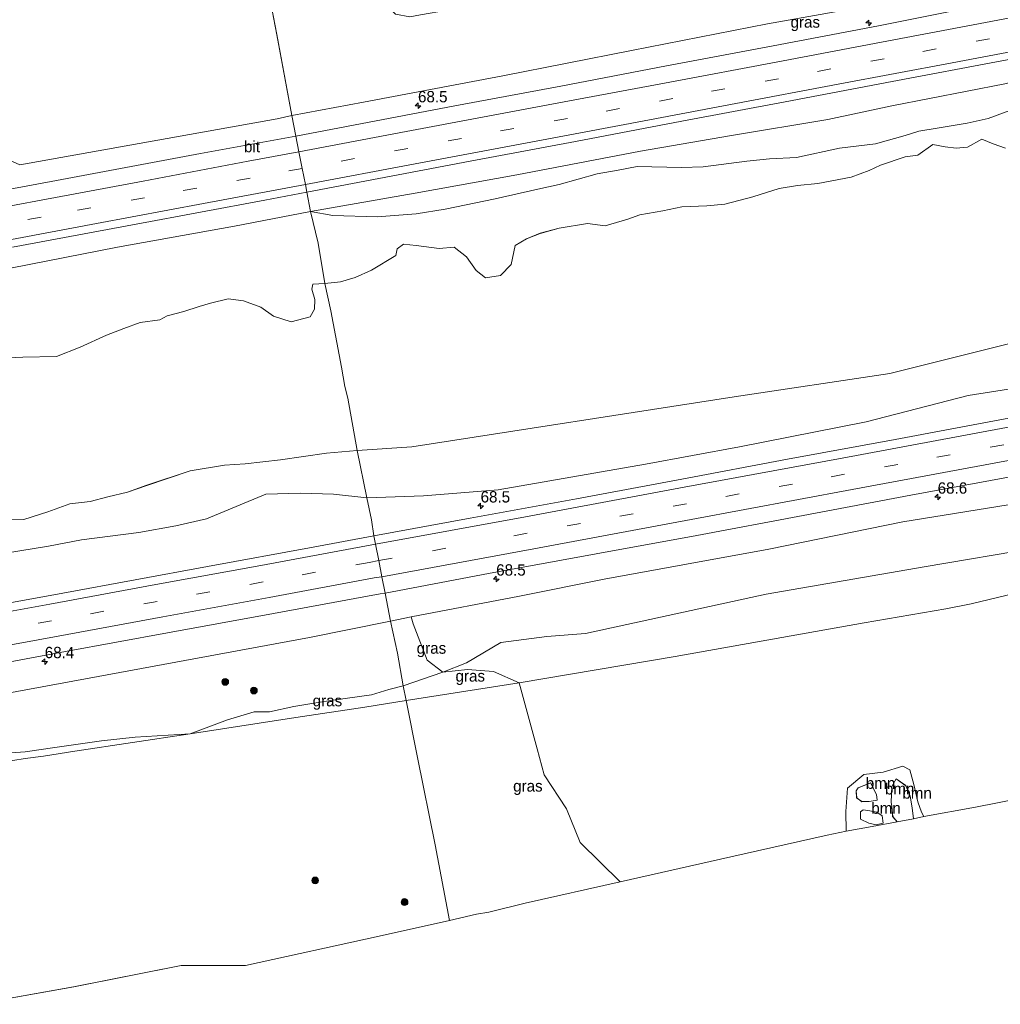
# Model space of a CAD drawing. Header units: millimetres. Extents: x 180000 to 190000, y 466229 to 468626.
# Tile 25 of 202: x 180640 to 180856, y 467616 to 467833. Entities that reach past the tile are written whole.
import ezdxf
from ezdxf.enums import TextEntityAlignment as Align

# ---------------------------------------------------------------- set-up
doc = ezdxf.new("R2010")
doc.units = ezdxf.units.MM
doc.linetypes.add('39strp', pattern=[12, 3, -9])
for name, color, linetype, lineweight in [('af-bs-rasterhekwerk', 8, 'hekwerk', 18), ('as-bs-kilometr', 13, 'Continuous', 18), ('bp-b5-boom', 93, 'Continuous', 18), ('bp-b5-grasland', 93, 'Continuous', 18), ('bp-bs-boom', 93, 'Continuous', 18), ('gw-bs-kruinlijn', 93, 'Continuous', 18), ('gw-bs-teenlijn', 93, 'Continuous', 18), ('kd-bs-opnamedtmgrens', 173, 'Continuous', 18), ('mk-bs-39streep 0.15', 8, '39strp', 18), ('mk-bs-streep 0.15', 8, 'Continuous', 18), ('og-bs-hulpgeometrie', 53, 'Continuous', 18), ('vh-b5-verh_soort', 8, 'Continuous', 18)]:
    doc.layers.add(name, color=color, linetype=linetype, lineweight=lineweight)
doc.styles.add('rtw_iso', font='iso-rtw.shx')
doc.linetypes.add('hekwerk', pattern='A,7,-1.5,[1,RTW.shx,S=0.75,R=0,X=0,Y=0],-1.5', length=10)

# ---------------------------------------------------------------- blocks, each defined once
blk = doc.blocks.new('dtbattr-r')
at = {"style": 'rtw_iso'}
blk.add_attdef('TAG', text='', height=2.5, dxfattribs=at).set_placement((0, 0), align=Align.MIDDLE_CENTER)
blk = doc.blocks.new('d33az_ACAD_1_FMEBLOCK42')
at = {"layer": 'bp-b5-grasland'}
blk.add_polyline3d([(68.66, 26.65, 29.39), (87.78, 29.73, 28.97), (91.82, 30.28, 29.11), (98.72, 31.38, 29.5), (124.18, 35.21, 29.58), (147.44, 38.81, 29.53), (162.68, 41.11, 29.55), (171.79, 42.57, 29.44), (174.32, 29.94, 29.51), (178.22, 10.73, 29.52), (181.34, -5.99, 29.45), (165.84, -9.43, 29.28), (136.38, -15.93, 29.1), (122.2, -15.9, 28.97), (98.47, -20.61, 29.14), (76.94, -24.48, 29.54)], dxfattribs=at)
blk = doc.blocks.new('d33az_ACAD_1_FMEBLOCK56')
at = {"layer": 'bp-b5-boom'}
for points in [[(85.76, 20.73, 29.39), (88.36, 7.2, 29.32), (91.68, -10.64, 30.83), (88.43, -11.34, 30.82), (31.66, -21.48, 30.65), (17.82, -15.31, 30.3), (-9.34, -20.15, 30.14), (-35.29, -21.82, 30.02), (-83.56, -25.48, 29.52), (-85.7, -25.91, 29.5), (-87.39, -25.73, 29.45), (-91.03, -22.67, 29.41), (-91.68, -19.58, 29.41), (-89.86, -15.62, 29.41), (-87.43, -14.01, 28.94), (-83.19, -13, 28.98), (-78.46, -10.93, 29.07), (-71.34, -8.61, 29.24), (-67.3, -6.3, 29.31), (-65.73, -3.04, 29.36), (-65.36, -0.4, 29.25), (-67.6, 3.23, 29.24), (-69.7, 3.83, 29.22), (-77.32, 2.18, 29.34), (-74.67, 4.12, 29.26), (-73.43, 5.12, 29.14), (-73.06, 5.2, 29.15), (-69.06, 6.07, 29.17), (-64.49, 6.75, 29.17), (-59.53, 7.48, 29.19), (-55.25, 7.93, 29.26), (-41.11, 8.84, 29.28), (-14.66, 10.76, 29.28), (-13.13, 11.3, 29.29), (-6.02, 11.66, 29.32), (3.47, 12.44, 29.33), (13.48, 13.54, 29.35), (17.91, 14.25, 29.3), (23.36, 15.05, 29.28), (50.94, 19.77, 29.31), (84.55, 25.91, 29.4)], [(14.3, 5.78, 29.66), (14.68, 2.29, 29.67), (16.52, -0.85, 29.68), (19.05, -2.58, 29.71), (22.8, -2, 29.68), (24.29, -0.13, 29.63), (25.16, 2.14, 29.62), (25.2, 5.88, 29.61), (23.09, 8.04, 29.59), (20.97, 9.26, 29.58), (18.69, 10.13, 29.58), (17.2, 9.94, 29.58), (14.47, 8.5, 29.58)], [(13.11, -13.75, 30.27), (13.96, -14.15, 30.27), (15.93, -14.1, 30.27), (18.69, -13.79, 30.27), (21.2, -14.25, 30.27), (23.13, -13.17, 30.03), (25.16, -10.92, 30.03), (25.33, -8.91, 30.01), (24.81, -5.56, 29.92), (22.73, -4.18, 29.86), (20.54, -4.01, 29.85), (15.84, -4.32, 29.97), (13.02, -5.29, 30), (11.85, -7.71, 30.02), (12.09, -9.67, 30.1), (12.37, -11.49, 30.26)]]:
    blk.add_polyline3d(points, close=True, dxfattribs=at)
blk = doc.blocks.new('d33az_ACAD_1_FMEBLOCK116')
at = {"layer": 'bp-b5-boom'}
for points in [[(0.82, 21.47, 29.8), (6.35, 20.68, 29.85), (12.52, 19.55, 30), (24.73, 13.05, 30.28), (43.96, 6.95, 31.01), (64.68, 2.65, 31.15), (65.75, 2.43, 31.15), (65.98, 1.78, 31.15), (65.53, 1.43, 31.15), (46.06, -1.99, 31.21), (16.02, -7.9, 30.91), (-12.32, -13.47, 30.7), (-43.04, -19.33, 30.66), (-58.84, -22.25, 30.83), (-62.16, -4.41, 29.32), (-64.77, 9.12, 29.39), (-65.98, 14.3, 29.4), (-50.06, 17.56, 29.47), (-36.19, 20.08, 29.5), (-28.57, 21.37, 29.54), (-21.31, 22.13, 29.58), (-14.23, 22.25, 29.59), (-6.83, 22.1, 29.68)], [(-21.4, 17.53, 29.55), (-21.07, 15.44, 29.55), (-19.78, 13.57, 29.54), (-16.43, 11.91, 29.54), (-13.51, 11.19, 29.54), (-10.42, 12.31, 29.51), (-8.01, 16.1, 29.51), (-9.05, 18.61, 29.53), (-11.12, 20.68, 29.57), (-12.73, 21.25, 29.55), (-17.56, 20.69, 29.56), (-20.06, 20.22, 29.56), (-21.52, 18.54, 29.54)], [(-21.67, 12.44, 29.55), (-26.49, 16.95, 29.53), (-31.63, 16.57, 29.5), (-33.99, 14.62, 29.48), (-36.02, 11.22, 29.39), (-36.88, 7.39, 29.49), (-37.93, 3.61, 29.48), (-36.7, 0.79, 29.38), (-36.04, 0.08, 29.45), (-32.84, -0.46, 29.46), (-30.48, -0.07, 29.49), (-24.54, 1.03, 29.6), (-20.93, 2.28, 29.6), (-18.31, 3.72, 29.63), (-17.15, 5.05, 29.58), (-16.94, 7.08, 29.59)]]:
    blk.add_polyline3d(points, close=True, dxfattribs=at)
blk = doc.blocks.new('d33az_ACAD_1_FMEBLOCK134')
at = {"layer": 'bp-b5-boom'}
blk.add_polyline3d([(108.38, 37.34, 29.52), (113.6, 37.55, 29.55), (120.99, 37.7, 29.55), (126.24, 39.78, 29.56), (132.05, 42.43, 29.59), (135.83, 43.92, 29.64), (139.43, 45.21, 29.64), (143.78, 45.8, 29.62), (145.38, 46.67, 29.62), (149.1, 47.63, 29.55), (152.45, 48.75, 29.53), (154.96, 49.51, 29.58), (158.89, 50.44, 29.63), (162.23, 49.99, 29.63), (166.04, 48.58, 29.6), (168.88, 46.62, 29.57), (172.78, 45.36, 29.57), (176.95, 46.45, 29.55), (177.88, 48.14, 29.53), (177.96, 50.31, 29.53), (177.28, 52.58, 29.52), (177.51, 53.65, 29.52), (180.16, 53.81, 29.52), (181.53, 47.77, 29.52), (183.83, 35.34, 29.38), (184.6, 31.11, 29.6), (185.25, 28.54, 29.5), (187.34, 17.02, 29.55), (180.57, 16.36, 29.59), (170.43, 14.95, 29.64), (162.58, 14.01, 29.7), (158.03, 13.77, 29.7), (150.51, 12.51, 29.68), (140.92, 9.29, 29.71), (136.66, 7.81, 29.73), (132.29, 6.76, 29.7), (128.43, 5.75, 29.58), (123.91, 5.21, 29.53), (119.07, 3.42, 29.5), (113.76, 1.74, 29.56), (108.32, 1.59, 29.41)], dxfattribs=at)
blk = doc.blocks.new('d33az_ACAD_1_FMEBLOCK138')
at = {"layer": 'bp-b5-boom'}
for points in [[(5.5, 6.34, 30.6), (6.41, 3.13, 30.69), (7.24, -0.68, 30.71), (8.05, -2.96, 30.68), (8.58, -3.92, 30.63), (6.3, -4.45, 30.77), (5.99, -2, 30.84), (5.54, 0.55, 30.88), (4.59, 2.88, 30.83), (2.51, 4.36, 30.85), (1.54, 2.7, 30.88), (1.41, -0.8, 30.9), (1.53, -1.72, 30.9), (1.72, -3.9, 30.9), (2.7, -5.11, 30.82), (-2.82, -6.12, 30.9), (-8.52, -7.18, 30.49), (-8.58, -2.85, 30.44), (-8.28, 2.32, 30.38), (-4.68, 5.37, 30.27), (-0.35, 5.87, 30.42), (3.93, 7.18, 30.53)], [(-6.22, 0.18, 30.75), (-5.1, -0.66, 30.77), (-3.49, -0.6, 30.79), (-1.67, -0.33, 30.8), (-1.84, 0.89, 30.77), (-2.58, 2.37, 30.76), (-3.13, 3.51, 30.76), (-5.87, 2.38, 30.75), (-6.32, 1.76, 30.75)], [(-3.55, -5.43, 31), (-1.96, -5.75, 30.95), (-0.41, -5.39, 30.92), (-0.63, -3.78, 30.92), (-1.76, -2.95, 30.97), (-3.35, -2.65, 30.92), (-4.76, -2.42, 30.95), (-5.41, -2.86, 30.95), (-5.39, -4.53, 30.95)]]:
    blk.add_polyline3d(points, close=True, dxfattribs=at)
blk = doc.blocks.new('d33az_ACAD_1_FMEBLOCK142')
at = {"layer": 'bp-b5-boom'}
blk.add_polyline3d([(-30.69, -28.45, 30.12), (-56.89, -34.98, 29.95), (-91.18, -40.16, 29.77), (-162.33, -51.12, 29.93), (-174.32, -51.93, 29.55), (-176.41, -40.41, 29.5), (-177.06, -37.84, 29.6), (-177.83, -33.61, 29.38), (-180.13, -21.18, 29.52), (-181.5, -15.14, 29.52), (-178.06, -14.76, 29.48), (-174.8, -13.8, 29.48), (-171.22, -12.21, 29.47), (-165.81, -8.97, 29.44), (-165.5, -7.47, 29.4), (-164.14, -6.47, 29.41), (-161.37, -6.74, 29.48), (-156.28, -7.41, 29.49), (-152.98, -7.12, 29.51), (-150.27, -9.24, 29.56), (-148.14, -12.26, 29.58), (-146.07, -13.83, 29.56), (-142.74, -13.33, 29.54), (-140.38, -10.94, 29.52), (-139.48, -6.72, 29.43), (-136.98, -5.25, 29.42), (-134, -4.05, 29.42), (-129.81, -2.93, 29.42), (-123.56, -1.89, 29.47), (-119.64, -2.38, 29.49), (-114.63, -0.9, 29.49), (-111.99, 0.03, 29.61), (-106.97, 0.93, 29.6), (-102.78, 1.79, 29.62), (-97.22, 2.01, 29.6), (-93.26, 2.41, 29.66), (-87.12, 4.03, 29.65), (-81.31, 5.86, 29.86), (-77.21, 6.49, 29.84), (-72.72, 6.97, 29.88), (-65.37, 8.35, 30.02), (-61.41, 9.81, 30.01), (-58.9, 11, 29.97), (-53.48, 12.8, 29.95), (-50.72, 13.23, 29.95), (-47.38, 15.59, 29.92), (-44.65, 15.05, 29.95), (-42.21, 14.72, 29.95), (-39.76, 14.97, 29.96), (-36.6, 16.76, 30.01), (-34.1, 15.67, 30.06), (-31.37, 14.78, 30.08)], dxfattribs=at)
blk = doc.blocks.new('boom')
blk.add_hatch(color=256).paths.add_polyline_path([(-0.75, 0, 1), (0.75, 0, 1)])
blk.add_circle((0, 0), 0.75)
blk = doc.blocks.new('hecto')
for p, q in [((0, 0.625), (-0.625, 0)), ((0, -0.625), (0, 0.625)), ((-0.625, 0), (0.625, 0)), ((0.625, 0), (0, -0.625))]:
    blk.add_line(p, q)
blk = doc.blocks.new('dtbattr')
at = {"style": 'rtw_iso'}
blk.add_attdef('TAG', (0.59, 0.87), '', height=2.5, dxfattribs=at)

msp = doc.modelspace()

# ---------------------------------------------------------------- linework, layer by layer
at = {"layer": 'af-bs-rasterhekwerk'}
for points in [[(180936.12, 467724.94, 30.34), (180933.22, 467724.24, 30.34), (180907.07, 467717.95, 30.21), (180903.85, 467717.13, 30.48), (180880.64, 467711.51, 30.25), (180849.5, 467704.04, 30.52), (180843.92, 467702.92, 30.31), (180825.93, 467699.84, 30.25), (180784.22, 467692.38, 30.01), (180749.78, 467686.58, 29.91), (180724.87, 467682.72, 29.44)], [(180724.87, 467682.72, 29.44), (180715.76, 467681.26, 29.55), (180700.52, 467678.96, 29.53), (180677.26, 467675.36, 29.58), (180651.81, 467671.52, 29.5), (180644.9, 467670.43, 29.11), (180640.87, 467669.88, 28.97), (180621.74, 467666.79, 29.39), (180598.71, 467663.34, 29.33), (180574.72, 467659.59, 29.22), (180552.96, 467656.27, 29.41), (180530.77, 467652.76, 29.16), (180509.99, 467649.51, 29.33), (180485.96, 467645.67, 28.81), (180469.11, 467642.78, 28.74), (180448.85, 467638.51, 28.81), (180430.86, 467634.66, 28.67), (180413.99, 467631.33, 28.48), (180391.45, 467626.5, 28.42), (180371.74, 467622.25, 28.61), (180358.03, 467619.34, 29.48), (180355.11, 467618.75, 29.59)]]:
    msp.add_polyline3d(points, dxfattribs=at)
at = {"layer": 'bp-b5-boom'}
for points in [[(180865.38, 467815.59, 30.98), (180853.21, 467811.15, 30.8), (180848.63, 467810.1, 30.73), (180841.97, 467809, 30.79), (180837.93, 467808.3, 30.73), (180834.93, 467807.37, 30.67), (180828.39, 467805.56, 30.61), (180820.49, 467804.59, 30.6), (180810.99, 467802.49, 30.53), (180805.04, 467802.19, 30.52), (180800.01, 467801.69, 30.53), (180790.4, 467800.49, 30.64), (180785.61, 467800.32, 30.64), (180775.83, 467800.51, 30.96), (180771.64, 467799.72, 30.77), (180767.01, 467798.92, 30.69), (180758.61, 467796.57, 30.61), (180753.92, 467795.55, 30.54), (180744.55, 467793.42, 30.49), (180733.52, 467791.13, 30.46), (180727.06, 467790.08, 30.43), (180718.46, 467789.44, 30.61), (180708.7, 467789.75, 30.68), (180703.82, 467790.63, 30.74), (180726.9, 467794.64, 30.77), (180749.29, 467798.72, 30.84), (180776.55, 467803.94, 31.02), (180796.64, 467807.36, 30.97), (180817.9, 467810.91, 31.04), (180832.03, 467813.88, 31.19), (180856.94, 467818.78, 31.24)], [(180857.06, 467804.61, 30.08), (180854.33, 467805.5, 30.06), (180851.83, 467806.59, 30.01), (180848.67, 467804.8, 29.96), (180846.22, 467804.56, 29.95), (180843.78, 467804.88, 29.95), (180841.05, 467805.42, 29.92), (180837.71, 467803.06, 29.95), (180834.95, 467802.63, 29.95), (180829.53, 467800.83, 29.97), (180827.02, 467799.64, 30.01), (180823.06, 467798.18, 30.02), (180815.71, 467796.8, 29.88), (180811.22, 467796.32, 29.84), (180807.12, 467795.69, 29.86), (180801.31, 467793.86, 29.65), (180795.17, 467792.24, 29.66), (180791.21, 467791.84, 29.6), (180785.65, 467791.62, 29.62), (180781.47, 467790.76, 29.6), (180776.45, 467789.86, 29.61), (180773.8, 467788.94, 29.49), (180768.79, 467787.45, 29.49), (180764.87, 467787.95, 29.47), (180758.62, 467786.9, 29.42), (180754.43, 467785.79, 29.42), (180751.45, 467784.58, 29.42), (180748.95, 467783.11, 29.43), (180748.05, 467778.9, 29.52), (180745.7, 467776.51, 29.54), (180742.36, 467776, 29.56), (180740.29, 467777.57, 29.58), (180738.16, 467780.59, 29.56), (180735.45, 467782.71, 29.51), (180732.15, 467782.42, 29.49), (180727.06, 467783.09, 29.48), (180724.29, 467783.37, 29.41), (180722.93, 467782.36, 29.4), (180722.62, 467780.86, 29.44), (180717.21, 467777.63, 29.47), (180713.63, 467776.03, 29.48), (180710.38, 467775.07, 29.48), (180706.93, 467774.69, 29.52), (180705.48, 467783.59, 30.35), (180703.82, 467790.63, 30.74), (180708.7, 467789.75, 30.68), (180718.46, 467789.44, 30.61), (180727.06, 467790.08, 30.43), (180733.52, 467791.13, 30.46), (180744.55, 467793.42, 30.49), (180753.92, 467795.55, 30.54), (180758.61, 467796.57, 30.61), (180767.01, 467798.92, 30.69), (180771.64, 467799.72, 30.77), (180775.83, 467800.51, 30.96), (180785.61, 467800.32, 30.64), (180790.4, 467800.49, 30.64), (180800.01, 467801.69, 30.53), (180805.04, 467802.19, 30.52), (180810.99, 467802.49, 30.53), (180820.49, 467804.59, 30.6), (180828.39, 467805.56, 30.61), (180834.93, 467807.37, 30.67), (180837.93, 467808.3, 30.73), (180841.97, 467809, 30.79), (180848.63, 467810.1, 30.73), (180853.21, 467811.15, 30.8), (180865.38, 467815.59, 30.98)], [(180630.04, 467776.59, 30.41), (180661.25, 467782.72, 30.6), (180687.04, 467787.34, 30.72), (180703.82, 467790.63, 30.74), (180705.48, 467783.59, 30.35), (180706.93, 467774.69, 29.52), (180704.28, 467774.53, 29.52), (180704.05, 467773.46, 29.52), (180704.73, 467771.19, 29.53), (180704.65, 467769.02, 29.53), (180703.72, 467767.33, 29.55), (180699.55, 467766.24, 29.57), (180695.65, 467767.5, 29.57), (180692.81, 467769.46, 29.6), (180689, 467770.87, 29.63), (180685.66, 467771.32, 29.63), (180681.73, 467770.39, 29.58), (180679.22, 467769.63, 29.53), (180675.87, 467768.52, 29.55), (180672.15, 467767.55, 29.62), (180670.55, 467766.68, 29.62), (180666.2, 467766.09, 29.64), (180662.6, 467764.8, 29.64), (180658.82, 467763.32, 29.59), (180653.01, 467760.66, 29.56), (180647.76, 467758.58, 29.55), (180640.37, 467758.43, 29.55), (180635.15, 467758.22, 29.52)], [(180978.74, 467772.75, 32.25), (180963.78, 467770.1, 32.17), (180925.17, 467762.53, 32.06), (180881.59, 467755.18, 31.77), (180848.84, 467749.98, 31.42), (180826.34, 467744.16, 31.43), (180798.43, 467738.67, 31.48), (180777.67, 467734.88, 31.46), (180745.21, 467729.21, 31.14), (180728.69, 467727.86, 30.9), (180716.21, 467727.43, 30.67), (180714.11, 467737.9, 29.55), (180726.1, 467738.71, 29.93), (180797.25, 467749.67, 29.77), (180831.54, 467754.85, 29.95), (180857.74, 467761.39, 30.12), (180891.1, 467767.84, 30.16), (180916.75, 467771.47, 30.32), (180945.86, 467775.42, 30.43), (180962.12, 467777.49, 30.44), (180995.99, 467785.08, 30.46)], [(180970.55, 467735.77, 30.4), (180944.02, 467731.24, 30.52), (180904.56, 467723.76, 30.39), (180864.33, 467716.43, 30.34), (180839.15, 467712.22, 30.17), (180804.27, 467706.15, 30.15), (180764.46, 467697.52, 30.18), (180755.89, 467696.82, 30.2), (180745.79, 467695.48, 30.18), (180738.2, 467691.05, 29.86), (180732.96, 467688.97, 29.86), (180729.53, 467691.58, 29.96), (180726.4, 467699.63, 30.88), (180725.96, 467701.14, 31.54), (180749.89, 467705.7, 31.35), (180768.59, 467709.44, 31.64), (180804.85, 467716.06, 31.59), (180834.46, 467722.11, 31.84), (180862.21, 467726.62, 31.97), (180895.54, 467732.29, 32.11), (180925.98, 467738, 32.23), (180974.33, 467746.82, 32.48)], [(180635.09, 467722.47, 29.41), (180640.53, 467722.62, 29.56), (180645.84, 467724.3, 29.5), (180650.68, 467726.09, 29.53), (180655.2, 467726.63, 29.58), (180659.06, 467727.64, 29.7), (180663.43, 467728.69, 29.73), (180667.69, 467730.18, 29.71), (180677.28, 467733.39, 29.68), (180684.8, 467734.65, 29.7), (180689.35, 467734.89, 29.7), (180697.2, 467735.83, 29.64), (180707.34, 467737.25, 29.59), (180714.11, 467737.9, 29.55), (180716.21, 467727.43, 30.67), (180708.88, 467728.25, 30.63), (180701.55, 467728.42, 30.69), (180693.95, 467728.23, 30.64), (180680.83, 467722.81, 30.73), (180674.12, 467721.24, 30.68), (180665.92, 467719.79, 30.42), (180653.25, 467718.17, 30.3), (180646.01, 467716.72, 30.24), (180633.29, 467714.68, 30.29)], [(180880.64, 467711.51, 30.25), (180849.5, 467704.04, 30.52), (180843.92, 467702.92, 30.31), (180825.93, 467699.84, 30.25), (180784.22, 467692.38, 30.01), (180749.78, 467686.58, 29.91), (180744.13, 467689.09, 29.89), (180738.39, 467689.53, 29.83), (180732.96, 467688.97, 29.86), (180738.2, 467691.05, 29.86), (180745.79, 467695.48, 30.18), (180755.89, 467696.82, 30.2), (180764.46, 467697.52, 30.18), (180804.27, 467706.15, 30.15), (180839.15, 467712.22, 30.17), (180864.33, 467716.43, 30.34)], [(180865.76, 467662.19, 30.99), (180850.48, 467659.2, 30.77), (180839.04, 467657.11, 30.63), (180838.51, 467658.07, 30.68), (180837.71, 467660.36, 30.71), (180836.88, 467664.17, 30.69), (180835.97, 467667.38, 30.6), (180834.4, 467668.22, 30.53), (180830.11, 467666.9, 30.42), (180825.79, 467666.4, 30.27), (180822.19, 467663.35, 30.38), (180821.89, 467658.19, 30.44), (180821.94, 467653.85, 30.49), (180817.76, 467652.99, 30.33), (180796.48, 467648.21, 29.96), (180772.08, 467642.68, 29.64), (180763.29, 467651.34, 29.61), (180760.27, 467658.77, 29.65), (180755.3, 467666.27, 29.65), (180753.75, 467672.02, 29.75), (180749.78, 467686.58, 29.91), (180784.22, 467692.38, 30.01), (180825.93, 467699.84, 30.25), (180843.92, 467702.92, 30.31), (180849.5, 467704.04, 30.52), (180880.64, 467711.51, 30.25)]]:
    msp.add_polyline3d(points, dxfattribs=at)
for points in [[(180836.77, 467656.59, 30.77), (180833.17, 467655.93, 30.82), (180832.18, 467657.13, 30.9), (180832, 467659.32, 30.9), (180831.87, 467660.24, 30.9), (180832, 467663.73, 30.88), (180832.97, 467665.39, 30.85), (180835.06, 467663.92, 30.83), (180836.01, 467661.58, 30.88), (180836.45, 467659.04, 30.84)], [(180826.98, 467660.43, 30.79), (180825.37, 467660.38, 30.77), (180824.24, 467661.21, 30.75), (180824.14, 467662.79, 30.75), (180824.6, 467663.42, 30.75), (180827.33, 467664.55, 30.76), (180827.89, 467663.4, 30.76), (180828.63, 467661.93, 30.77), (180828.8, 467660.71, 30.8)], [(180830.06, 467655.64, 30.92), (180828.51, 467655.29, 30.95), (180826.91, 467655.61, 31), (180825.08, 467656.51, 30.95), (180825.06, 467658.17, 30.95), (180825.7, 467658.61, 30.95), (180827.12, 467658.39, 30.92), (180828.71, 467658.09, 30.97), (180829.84, 467657.25, 30.92)]]:
    msp.add_polyline3d(points, close=True, dxfattribs=at)
at = {"layer": 'bp-b5-grasland'}
for points in [[(180942.42, 467835.62, 31.77), (180922.63, 467831.36, 31.67), (180899.5, 467826.85, 31.52), (180884, 467824.27, 31.45), (180867.88, 467821.43, 31.43), (180856.94, 467818.78, 31.24), (180832.03, 467813.88, 31.19), (180817.9, 467810.91, 31.04), (180796.64, 467807.36, 30.97), (180776.55, 467803.94, 31.02), (180749.29, 467798.72, 30.84), (180726.9, 467794.64, 30.77), (180703.82, 467790.63, 30.74), (180702.99, 467794.88, 31.21), (180739.03, 467801.68, 31.37), (180762.23, 467806.03, 31.45), (180785.72, 467810.5, 31.62), (180808.45, 467814.79, 31.69), (180832.08, 467819.26, 31.78), (180856.26, 467823.82, 31.86), (180878.24, 467827.98, 32.01), (180901.71, 467832.43, 32.07), (180925.11, 467836.88, 32.18)], [(180852.62, 467836.28, 31.64), (180829.07, 467831.57, 31.56), (180805.82, 467827.14, 31.41), (180782.29, 467822.73, 31.32), (180758.97, 467818.29, 31.24), (180735.61, 467813.91, 31.16), (180700.57, 467807.25, 30.94), (180699.69, 467811.77, 30.83), (180715.5, 467814.69, 30.66), (180746.22, 467820.55, 30.7), (180774.56, 467826.13, 30.91), (180804.59, 467832.04, 31.21), (180824.07, 467835.46, 31.15)], [(180625.83, 467807.1, 30.3), (180639.67, 467800.93, 30.65), (180696.44, 467811.07, 30.82), (180699.69, 467811.77, 30.83), (180700.57, 467807.25, 30.94), (180679.53, 467803.43, 30.88), (180646.61, 467797.23, 30.77), (180619.22, 467792.15, 30.68)], [(180638.05, 467782.76, 30.93), (180665.33, 467787.83, 31.05), (180693.7, 467793.11, 31.19), (180702.99, 467794.88, 31.21), (180703.82, 467790.63, 30.74), (180687.04, 467787.34, 30.72), (180661.25, 467782.72, 30.6), (180630.04, 467776.59, 30.41)], [(180980.43, 467768.21, 32.75), (180957.07, 467763.53, 32.6), (180926.01, 467757.7, 32.47), (180902.4, 467753.28, 32.33), (180879, 467748.87, 32.19), (180855.83, 467744.61, 32.11), (180832.74, 467740.32, 32.03), (180808.99, 467735.93, 31.94), (180785.65, 467731.56, 31.83), (180762.47, 467727.23, 31.68), (180738.99, 467722.9, 31.58), (180717.79, 467719.01, 31.49), (180717.26, 467722.59, 31.19), (180716.21, 467727.43, 30.67), (180728.69, 467727.86, 30.9), (180745.21, 467729.21, 31.14), (180777.67, 467734.88, 31.46), (180798.43, 467738.67, 31.48), (180826.34, 467744.16, 31.43), (180848.84, 467749.98, 31.42), (180881.59, 467755.18, 31.77), (180925.17, 467762.53, 32.06), (180963.78, 467770.1, 32.17), (180978.74, 467772.75, 32.25)], [(180974.33, 467746.82, 32.48), (180925.98, 467738, 32.23), (180895.54, 467732.29, 32.11), (180862.21, 467726.62, 31.97), (180834.46, 467722.11, 31.84), (180804.85, 467716.06, 31.59), (180768.59, 467709.44, 31.64), (180749.89, 467705.7, 31.35), (180725.96, 467701.14, 31.54), (180721.46, 467700.22, 31.5), (180720.25, 467706.42, 31.64), (180743.08, 467710.73, 31.78), (180766.82, 467715.04, 31.89), (180788.98, 467719.09, 32.01), (180812.48, 467723.51, 32.13), (180836.21, 467728.04, 32.2), (180859.38, 467732.27, 32.32), (180882.31, 467736.55, 32.42), (180905.93, 467740.94, 32.54), (180928.75, 467745.15, 32.62), (180960.9, 467751.2, 32.81), (180983.29, 467755.4, 32.89)], [(180633.29, 467714.68, 30.29), (180646.01, 467716.72, 30.24), (180653.25, 467718.17, 30.3), (180665.92, 467719.79, 30.42), (180674.12, 467721.24, 30.68), (180680.83, 467722.81, 30.73), (180693.95, 467728.23, 30.64), (180701.55, 467728.42, 30.69), (180708.88, 467728.25, 30.63), (180716.21, 467727.43, 30.67), (180717.26, 467722.59, 31.19), (180717.79, 467719.01, 31.49), (180704.4, 467716.54, 31.42), (180681.08, 467712.27, 31.28), (180649.18, 467706.41, 31.14), (180622.86, 467701.59, 31.03)], [(180625.66, 467689.06, 31.21), (180649.76, 467693.52, 31.3), (180672.25, 467697.63, 31.45), (180695.62, 467701.91, 31.57), (180719.14, 467706.25, 31.68), (180720.25, 467706.42, 31.64), (180721.46, 467700.22, 31.5), (180703.55, 467696.57, 31.36), (180629.36, 467682.93, 30.97)], [(180629.36, 467682.93, 30.97), (180703.55, 467696.57, 31.36), (180721.46, 467700.22, 31.5), (180722.97, 467693.13, 30.38), (180724.24, 467685.96, 29.53), (180721.06, 467685.12, 29.55), (180717.21, 467683.95, 29.56), (180711.46, 467683.15, 29.58), (180707.79, 467682.6, 29.58), (180704.11, 467682.01, 29.63), (180700.13, 467681.37, 29.65), (180694.75, 467680.23, 29.59), (180691.39, 467680.2, 29.61), (180685.45, 467678.42, 29.62), (180677.26, 467675.36, 29.58), (180665.15, 467674.63, 29.51), (180657.68, 467673.77, 29.43), (180647.37, 467672.33, 29.43), (180640.88, 467671.4, 29.13), (180637.79, 467671.12, 29.21)]]:
    msp.add_polyline3d(points, dxfattribs=at)
for points in [[(180732.96, 467688.97, 29.86), (180724.24, 467685.96, 29.53), (180722.97, 467693.13, 30.38), (180721.46, 467700.22, 31.5), (180725.96, 467701.14, 31.54), (180726.4, 467699.63, 30.88), (180729.53, 467691.58, 29.96)], [(180749.78, 467686.58, 29.91), (180724.87, 467682.72, 29.44), (180724.24, 467685.96, 29.53), (180732.96, 467688.97, 29.86), (180738.39, 467689.53, 29.83), (180744.13, 467689.09, 29.89)], [(180700.52, 467678.96, 29.53), (180677.26, 467675.36, 29.58), (180685.45, 467678.42, 29.62), (180691.39, 467680.2, 29.61), (180694.75, 467680.23, 29.59), (180700.13, 467681.37, 29.65), (180704.11, 467682.01, 29.63), (180707.79, 467682.6, 29.58), (180711.46, 467683.15, 29.58), (180717.21, 467683.95, 29.56), (180721.06, 467685.12, 29.55), (180724.24, 467685.96, 29.53), (180724.87, 467682.72, 29.44), (180715.76, 467681.26, 29.55)], [(180740.39, 467635.54, 29.84), (180734.42, 467634.16, 29.45), (180731.3, 467650.88, 29.52), (180727.4, 467670.09, 29.51), (180724.87, 467682.72, 29.44), (180749.78, 467686.58, 29.91), (180753.75, 467672.02, 29.75), (180755.3, 467666.27, 29.65), (180760.27, 467658.77, 29.65), (180763.29, 467651.34, 29.61), (180772.08, 467642.68, 29.64), (180751.16, 467638, 29.54), (180743.1, 467635.98, 29.47)], [(180598.71, 467663.34, 29.33), (180574.72, 467659.59, 29.22), (180580.3, 467661.64, 29.23), (180584.38, 467662.61, 29.31), (180590.14, 467664.87, 29.44), (180593.42, 467665.4, 29.44), (180596.78, 467665.55, 29.38), (180599.75, 467665.59, 29.32), (180603.81, 467665.86, 29.35), (180610.02, 467666.61, 29.44), (180613.87, 467667.37, 29.49), (180622.9, 467669.28, 29.44), (180626.56, 467669.45, 29.43), (180631.89, 467670.28, 29.31), (180637.79, 467671.12, 29.21), (180640.88, 467671.4, 29.13), (180647.37, 467672.33, 29.43), (180657.68, 467673.77, 29.43), (180665.15, 467674.63, 29.51), (180677.26, 467675.36, 29.58), (180651.81, 467671.52, 29.5), (180644.9, 467670.43, 29.11), (180640.87, 467669.88, 28.97), (180621.74, 467666.79, 29.39)]]:
    msp.add_polyline3d(points, close=True, dxfattribs=at)
at = {"layer": 'gw-bs-kruinlijn'}
for points in [[(180703.82, 467790.63, 30.74), (180708.7, 467789.75, 30.68), (180718.46, 467789.44, 30.61), (180727.06, 467790.08, 30.43), (180733.52, 467791.13, 30.46), (180744.55, 467793.42, 30.49), (180753.92, 467795.55, 30.54), (180758.61, 467796.57, 30.61), (180767.01, 467798.92, 30.69), (180771.64, 467799.72, 30.77), (180775.83, 467800.51, 30.96), (180785.61, 467800.32, 30.64), (180790.4, 467800.49, 30.64), (180800.01, 467801.69, 30.53), (180805.04, 467802.19, 30.52), (180810.99, 467802.49, 30.53), (180820.49, 467804.59, 30.6), (180828.39, 467805.56, 30.61), (180834.93, 467807.37, 30.67), (180837.93, 467808.3, 30.73), (180841.97, 467809, 30.79), (180848.63, 467810.1, 30.73), (180853.21, 467811.15, 30.8), (180865.38, 467815.59, 30.98)], [(180703.82, 467790.63, 30.74), (180687.04, 467787.34, 30.72), (180661.25, 467782.72, 30.6), (180630.04, 467776.59, 30.41), (180604.13, 467771.83, 30.24), (180575.75, 467766.65, 30.11), (180541.19, 467760, 30.25)], [(180978.74, 467772.75, 32.25), (180963.78, 467770.1, 32.17), (180925.17, 467762.53, 32.06), (180881.59, 467755.18, 31.77), (180848.84, 467749.98, 31.42)], [(180804.85, 467716.06, 31.59), (180834.46, 467722.11, 31.84), (180862.21, 467726.62, 31.97), (180895.54, 467732.29, 32.11), (180925.98, 467738, 32.23), (180974.33, 467746.82, 32.48), (181018.92, 467755.53, 32.61), (181062.52, 467763.34, 32.8), (181078.21, 467766, 32.9)], [(180716.21, 467727.43, 30.67), (180728.69, 467727.86, 30.9), (180745.21, 467729.21, 31.14), (180777.67, 467734.88, 31.46), (180798.43, 467738.67, 31.48), (180826.34, 467744.16, 31.43), (180848.84, 467749.98, 31.42)], [(180716.21, 467727.43, 30.67), (180708.88, 467728.25, 30.63), (180701.55, 467728.42, 30.69), (180693.95, 467728.23, 30.64), (180680.83, 467722.81, 30.73), (180674.12, 467721.24, 30.68), (180665.92, 467719.79, 30.42), (180653.25, 467718.17, 30.3), (180646.01, 467716.72, 30.24), (180633.29, 467714.68, 30.29)], [(180768.59, 467709.44, 31.64), (180804.85, 467716.06, 31.59)], [(180725.96, 467701.14, 31.54), (180749.89, 467705.7, 31.35), (180768.59, 467709.44, 31.64)], [(180438.95, 467647.74, 30.09), (180447.78, 467648.82, 30.1), (180462.99, 467651.66, 30.08), (180476.16, 467653.71, 30.21), (180489.4, 467655.85, 30.35), (180495.95, 467656.86, 30.41), (180507.41, 467658.93, 30.5), (180528.74, 467663.4, 30.59), (180545.63, 467666.65, 30.76), (180556.52, 467668.36, 30.83), (180592.94, 467675.99, 30.83), (180629.36, 467682.93, 30.97), (180703.55, 467696.57, 31.36), (180721.46, 467700.22, 31.5)], [(180721.46, 467700.22, 31.5), (180725.96, 467701.14, 31.54)], [(180833.17, 467655.93, 30.82), (180832.18, 467657.13, 30.9), (180832, 467659.32, 30.9), (180831.87, 467660.24, 30.9), (180832, 467663.73, 30.88), (180832.97, 467665.39, 30.85), (180835.06, 467663.92, 30.83), (180836.01, 467661.58, 30.88), (180836.45, 467659.04, 30.84), (180836.77, 467656.59, 30.77)], [(180827.33, 467664.55, 30.76), (180824.6, 467663.42, 30.75), (180824.14, 467662.79, 30.75), (180824.24, 467661.21, 30.75), (180825.37, 467660.38, 30.77), (180826.98, 467660.43, 30.79), (180828.8, 467660.71, 30.8), (180828.63, 467661.93, 30.77), (180827.89, 467663.4, 30.76), (180827.33, 467664.55, 30.76)], [(180825.7, 467658.61, 30.95), (180825.06, 467658.17, 30.95), (180825.08, 467656.51, 30.95), (180826.91, 467655.61, 31), (180828.51, 467655.29, 30.95), (180830.06, 467655.64, 30.92), (180829.84, 467657.25, 30.92), (180828.71, 467658.09, 30.97), (180827.12, 467658.39, 30.92), (180825.7, 467658.61, 30.95)]]:
    msp.add_polyline3d(points, dxfattribs=at)
at = {"layer": 'gw-bs-teenlijn'}
for points in [[(180857.06, 467804.61, 30.08), (180854.33, 467805.5, 30.06), (180851.83, 467806.59, 30.01), (180848.67, 467804.8, 29.96), (180846.22, 467804.56, 29.95), (180843.78, 467804.88, 29.95), (180841.05, 467805.42, 29.92), (180837.71, 467803.06, 29.95), (180834.95, 467802.63, 29.95), (180829.53, 467800.83, 29.97), (180827.02, 467799.64, 30.01), (180823.06, 467798.18, 30.02), (180815.71, 467796.8, 29.88), (180811.22, 467796.32, 29.84), (180807.12, 467795.69, 29.86), (180801.31, 467793.86, 29.65), (180795.17, 467792.24, 29.66), (180791.21, 467791.84, 29.6), (180785.65, 467791.62, 29.62), (180781.47, 467790.76, 29.6), (180776.45, 467789.86, 29.61), (180773.8, 467788.94, 29.49), (180768.79, 467787.45, 29.49), (180764.87, 467787.95, 29.47), (180758.62, 467786.9, 29.42), (180754.43, 467785.79, 29.42), (180751.45, 467784.58, 29.42), (180748.95, 467783.11, 29.43), (180748.05, 467778.9, 29.52), (180745.7, 467776.51, 29.54), (180742.36, 467776, 29.56), (180740.29, 467777.57, 29.58), (180738.16, 467780.59, 29.56), (180735.45, 467782.71, 29.51), (180732.15, 467782.42, 29.49), (180727.06, 467783.09, 29.48), (180724.29, 467783.37, 29.41), (180722.93, 467782.36, 29.4), (180722.62, 467780.86, 29.44), (180717.21, 467777.63, 29.47), (180713.63, 467776.03, 29.48), (180710.38, 467775.07, 29.48), (180706.93, 467774.69, 29.52)], [(181071.62, 467801.17, 31.19), (181069.24, 467800.57, 31.21), (181022.36, 467790.84, 30.66), (180995.99, 467785.08, 30.46), (180962.12, 467777.49, 30.44), (180945.86, 467775.42, 30.43), (180916.75, 467771.47, 30.32), (180891.1, 467767.84, 30.16), (180857.74, 467761.39, 30.12), (180831.54, 467754.85, 29.95), (180797.25, 467749.67, 29.77)], [(180635.15, 467758.22, 29.52), (180640.37, 467758.43, 29.55), (180647.76, 467758.58, 29.55), (180653.01, 467760.66, 29.56), (180658.82, 467763.32, 29.59), (180662.6, 467764.8, 29.64), (180666.2, 467766.09, 29.64), (180670.55, 467766.68, 29.62), (180672.15, 467767.55, 29.62), (180675.87, 467768.52, 29.55), (180679.22, 467769.63, 29.53), (180681.73, 467770.39, 29.58), (180685.66, 467771.32, 29.63), (180689, 467770.87, 29.63), (180692.81, 467769.46, 29.6), (180695.65, 467767.5, 29.57), (180699.55, 467766.24, 29.57), (180703.72, 467767.33, 29.55), (180704.65, 467769.02, 29.53), (180704.73, 467771.19, 29.53), (180704.05, 467773.46, 29.52), (180704.28, 467774.53, 29.52), (180706.93, 467774.69, 29.52)], [(181080.23, 467755.21, 31.12), (181078.3, 467754.76, 31.1), (181046.4, 467748.95, 30.85), (181018.59, 467744.32, 30.64), (180970.55, 467735.77, 30.4), (180944.02, 467731.24, 30.52), (180904.56, 467723.76, 30.39), (180864.33, 467716.43, 30.34), (180839.15, 467712.22, 30.17), (180804.27, 467706.15, 30.15)], [(180797.25, 467749.67, 29.77), (180726.1, 467738.71, 29.93)], [(180714.11, 467737.9, 29.55), (180707.34, 467737.25, 29.59), (180697.2, 467735.83, 29.64), (180689.35, 467734.89, 29.7), (180684.8, 467734.65, 29.7), (180677.28, 467733.39, 29.68), (180667.69, 467730.18, 29.71), (180663.43, 467728.69, 29.73), (180659.06, 467727.64, 29.7), (180655.2, 467726.63, 29.58), (180650.68, 467726.09, 29.53), (180645.84, 467724.3, 29.5), (180640.53, 467722.62, 29.56), (180635.09, 467722.47, 29.41)], [(180714.11, 467737.9, 29.55), (180726.1, 467738.71, 29.93)], [(180764.46, 467697.52, 30.18), (180804.27, 467706.15, 30.15)], [(180724.24, 467685.96, 29.53), (180732.96, 467688.97, 29.86), (180738.2, 467691.05, 29.86), (180745.79, 467695.48, 30.18), (180755.89, 467696.82, 30.2), (180764.46, 467697.52, 30.18)], [(180637.79, 467671.12, 29.21), (180640.88, 467671.4, 29.13), (180647.37, 467672.33, 29.43), (180657.68, 467673.77, 29.43), (180665.15, 467674.63, 29.51), (180677.26, 467675.36, 29.58), (180685.45, 467678.42, 29.62), (180691.39, 467680.2, 29.61), (180694.75, 467680.23, 29.59), (180700.13, 467681.37, 29.65), (180704.11, 467682.01, 29.63), (180707.79, 467682.6, 29.58), (180711.46, 467683.15, 29.58), (180717.21, 467683.95, 29.56), (180721.06, 467685.12, 29.55), (180724.24, 467685.96, 29.53)], [(180839.04, 467657.11, 30.63), (180838.51, 467658.07, 30.68), (180837.71, 467660.36, 30.71), (180836.88, 467664.17, 30.69), (180835.97, 467667.38, 30.6), (180834.4, 467668.22, 30.53), (180830.11, 467666.9, 30.42), (180825.79, 467666.4, 30.27), (180822.19, 467663.35, 30.38), (180821.89, 467658.19, 30.44), (180821.94, 467653.85, 30.49)]]:
    msp.add_polyline3d(points, dxfattribs=at)
at = {"layer": 'kd-bs-opnamedtmgrens'}
for points in [[(181089.64, 467704.94, 30.79), (181069.03, 467701.02, 30.46), (181041.42, 467695.75, 30.67), (181009.97, 467689.77, 30.65), (180987.7, 467685.45, 30.64), (180980.12, 467684.08, 30.76), (180939.91, 467676.28, 30.89), (180916.15, 467671.8, 31.03), (180880.27, 467664.98, 31.27), (180865.76, 467662.19, 30.99), (180850.48, 467659.2, 30.77), (180839.04, 467657.11, 30.63), (180836.77, 467656.59, 30.77), (180833.17, 467655.93, 30.82)], [(180833.17, 467655.93, 30.82), (180827.65, 467654.91, 30.9), (180821.94, 467653.85, 30.49), (180817.76, 467652.99, 30.33), (180796.48, 467648.21, 29.96), (180772.08, 467642.68, 29.64), (180751.16, 467638, 29.54), (180743.1, 467635.98, 29.47), (180740.39, 467635.54, 29.84), (180734.42, 467634.16, 29.45)], [(180630.02, 467615.67, 29.54), (180651.56, 467619.54, 29.14), (180675.29, 467624.25, 28.97), (180689.46, 467624.21, 29.1), (180718.93, 467630.72, 29.28), (180734.42, 467634.16, 29.45)]]:
    msp.add_polyline3d(points, dxfattribs=at)
at = {"layer": 'mk-bs-39streep 0.15'}
for points in [[(181059.12, 467867.95, 32.77), (181051.39, 467866.39, 32.74), (181028.18, 467861.94, 32.6), (181004.92, 467857.48, 32.48), (180981.66, 467853.07, 32.41), (180958.36, 467848.61, 32.32), (180935.03, 467844.18, 32.21), (180900.17, 467837.52, 32.06), (180876.91, 467833.11, 31.97), (180853.57, 467828.71, 31.88), (180830.31, 467824.32, 31.77), (180806.98, 467819.9, 31.66), (180783.71, 467815.53, 31.55), (180760.45, 467811.14, 31.45), (180737.07, 467806.74, 31.37), (180701.97, 467800.11, 31.17)], [(180701.97, 467800.11, 31.17), (180690.48, 467797.99, 31.17), (180667.15, 467793.63, 31.07), (180644.41, 467789.36, 30.96), (180621.05, 467785.04, 30.84), (180597.76, 467780.68, 30.72), (180574.43, 467776.35, 30.67), (180551.12, 467772.01, 30.57), (180527.85, 467767.68, 30.47), (180504.45, 467763.34, 30.35), (180481.16, 467759.05, 30.26), (180457.82, 467754.75, 30.15), (180434.52, 467750.47, 30.03), (180411.25, 467746.19, 29.97), (180387.88, 467741.91, 29.88), (180364.61, 467737.65, 29.82), (180341.15, 467733.36, 29.67), (180322.41, 467729.88, 29.56)], [(181075.47, 467780.59, 33.27), (181074.38, 467780.35, 33.29), (181051.11, 467775.89, 33.21), (181027.79, 467771.4, 33.12), (181004.58, 467766.95, 32.98), (180981.3, 467762.51, 32.87), (180958.06, 467758.1, 32.76), (180926.83, 467752.15, 32.62), (180903.31, 467747.77, 32.51), (180879.97, 467743.44, 32.37), (180856.67, 467739.11, 32.28), (180833.35, 467734.81, 32.18), (180810.1, 467730.47, 32.05), (180786.74, 467726.11, 31.94), (180763.37, 467721.76, 31.83), (180740.02, 467717.48, 31.72)], [(180718.86, 467713.56, 31.61), (180740.02, 467717.48, 31.72)], [(180718.86, 467713.56, 31.61), (180716.7, 467713.16, 31.64), (180693.36, 467708.87, 31.51), (180670, 467704.57, 31.39), (180646.66, 467700.27, 31.28), (180623.26, 467696.02, 31.18), (180599.95, 467691.82, 31.03), (180576.63, 467687.56, 30.93), (180553.29, 467683.27, 30.85), (180530.01, 467679.05, 30.73), (180508.28, 467675.1, 30.64), (180484.94, 467670.92, 30.55), (180461.58, 467666.76, 30.46), (180438.27, 467662.57, 30.33), (180414.89, 467658.36, 30.23), (180391.48, 467654.22, 30.12), (180368.11, 467650.03, 30.01), (180341.55, 467645.22, 29.85)]]:
    msp.add_polyline3d(points, dxfattribs=at)
at = {"layer": 'mk-bs-streep 0.15'}
for points in [[(181059.81, 467864.29, 32.81), (181041.14, 467860.72, 32.73), (181017.79, 467856.27, 32.6), (180995.04, 467851.9, 32.51), (180971.04, 467847.27, 32.41), (180936.9, 467840.83, 32.21), (180913.29, 467836.32, 32.17), (180877.95, 467829.61, 32.04), (180845.32, 467823.4, 31.89), (180820.18, 467818.68, 31.78), (180797.62, 467814.44, 31.68), (180773.14, 467809.83, 31.53), (180750.04, 467805.44, 31.46), (180726.87, 467801.09, 31.36), (180702.66, 467796.57, 31.31)], [(180962.21, 467853.08, 32.25), (180934.99, 467847.89, 32.13), (180899.62, 467841.18, 31.98), (180864.75, 467834.59, 31.85), (180829.74, 467827.95, 31.71), (180806.48, 467823.54, 31.58), (180783.03, 467819.15, 31.47), (180759.74, 467814.78, 31.36), (180724.86, 467808.23, 31.23), (180701.25, 467803.77, 31.11)], [(180701.25, 467803.77, 31.11), (180690.07, 467801.67, 31.07), (180666.86, 467797.3, 30.98), (180644.42, 467793.1, 30.87), (180622.27, 467789, 30.79), (180595.83, 467784.06, 30.67), (180562.38, 467777.83, 30.56), (180538.96, 467773.43, 30.48), (180515.67, 467769.14, 30.36), (180492.51, 467764.88, 30.25), (180469.04, 467760.54, 30.18), (180445.65, 467756.24, 30.08), (180422.33, 467751.98, 29.95), (180398.97, 467747.68, 29.85), (180376.05, 467743.45, 29.79), (180352.84, 467739.23, 29.65), (180321.59, 467733.5, 29.46)], [(180702.66, 467796.57, 31.31), (180680.18, 467792.34, 31.2), (180656.62, 467787.95, 31.1), (180633.88, 467783.7, 30.94), (180610.44, 467779.3, 30.85), (180587.03, 467774.98, 30.76), (180563.77, 467770.62, 30.67), (180540.68, 467766.35, 30.61), (180517.35, 467762.01, 30.5), (180493.67, 467757.66, 30.4), (180470.63, 467753.39, 30.29), (180447.24, 467749.09, 30.18), (180423.9, 467744.8, 30.1), (180400.56, 467740.53, 30.01), (180377.06, 467736.21, 29.91), (180353.76, 467731.95, 29.81), (180323.2, 467726.37, 29.62)], [(181074.85, 467783.92, 33.22), (181061.97, 467781.64, 33.21), (181027.43, 467775.02, 33.03), (181003.94, 467770.55, 32.9), (180969.1, 467763.9, 32.73), (180926.24, 467755.81, 32.56), (180891.09, 467749.2, 32.36), (180856.13, 467742.71, 32.19), (180821.04, 467736.18, 32.05), (180786.19, 467729.74, 31.87), (180751.19, 467723.22, 31.72), (180718.15, 467717.18, 31.53)], [(181076.15, 467777, 33.4), (181063.81, 467774.66, 33.33), (181040.75, 467770.2, 33.17), (181005.64, 467763.46, 33.03), (180970.95, 467756.89, 32.85), (180942.43, 467751.45, 32.74), (180915.95, 467746.48, 32.63), (180881.25, 467740.03, 32.45), (180857.74, 467735.68, 32.31), (180823.23, 467729.25, 32.17), (180787.75, 467722.64, 31.99), (180753.02, 467716.19, 31.84), (180719.55, 467710.02, 31.68)], [(180718.15, 467717.18, 31.53), (180716.13, 467716.8, 31.53), (180692.81, 467712.49, 31.42), (180669.69, 467708.28, 31.31), (180646.31, 467703.98, 31.17), (180622.78, 467699.68, 31.09), (180599.6, 467695.41, 30.95), (180576.12, 467691.12, 30.86), (180552.95, 467686.92, 30.78), (180529.38, 467682.64, 30.65), (180508.04, 467678.79, 30.61), (180484.6, 467674.6, 30.45), (180460.97, 467670.35, 30.33), (180437.66, 467666.16, 30.22), (180414.41, 467662.02, 30.15), (180390.95, 467657.8, 30.05), (180367.56, 467653.66, 29.94), (180340.73, 467648.84, 29.75)], [(180719.55, 467710.02, 31.68), (180717.84, 467709.74, 31.69), (180694.64, 467705.44, 31.58), (180671.25, 467701.16, 31.46), (180648.17, 467696.89, 31.3), (180624.41, 467692.58, 31.23), (180601.04, 467688.35, 31.11), (180577.52, 467684.03, 31.01), (180554.54, 467679.81, 30.9), (180531.45, 467675.67, 30.83), (180509.52, 467671.67, 30.73), (180486.32, 467667.51, 30.65), (180462.68, 467663.22, 30.52), (180439.17, 467659.08, 30.41), (180416, 467654.91, 30.27), (180393.06, 467650.84, 30.17), (180371.7, 467647.02, 30.06), (180342.34, 467641.74, 29.91)]]:
    msp.add_polyline3d(points, dxfattribs=at)
at = {"layer": 'og-bs-hulpgeometrie'}
msp.add_polyline3d([(180734.42, 467634.16, 29.45), (180731.3, 467650.88, 29.52), (180727.4, 467670.09, 29.51), (180724.87, 467682.72, 29.44), (180724.24, 467685.96, 29.53), (180722.97, 467693.13, 30.38), (180721.46, 467700.22, 31.5), (180720.25, 467706.42, 31.64), (180719.55, 467710.02, 31.68), (180718.86, 467713.56, 31.61), (180718.15, 467717.18, 31.53), (180717.79, 467719.01, 31.49), (180717.26, 467722.59, 31.19), (180716.21, 467727.43, 30.67), (180714.11, 467737.9, 29.55), (180712.02, 467749.42, 29.5), (180711.37, 467751.99, 29.6), (180710.6, 467756.22, 29.38), (180708.3, 467768.65, 29.52), (180706.93, 467774.69, 29.52), (180705.48, 467783.59, 30.35), (180703.82, 467790.63, 30.74), (180702.99, 467794.88, 31.21), (180702.66, 467796.57, 31.31), (180701.97, 467800.11, 31.17), (180701.25, 467803.77, 31.11), (180700.57, 467807.25, 30.94), (180699.69, 467811.77, 30.83), (180696.37, 467829.61, 29.32), (180693.77, 467843.15, 29.39)], dxfattribs=at)
at = {"layer": 'vh-b5-verh_soort'}
for points in [[(180925.11, 467836.88, 32.18), (180901.71, 467832.43, 32.07), (180878.24, 467827.98, 32.01), (180856.26, 467823.82, 31.86), (180832.08, 467819.26, 31.78), (180808.45, 467814.79, 31.69), (180785.72, 467810.5, 31.62), (180762.23, 467806.03, 31.45), (180739.03, 467801.68, 31.37), (180702.99, 467794.88, 31.21), (180702.66, 467796.57, 31.31), (180701.97, 467800.11, 31.17), (180701.25, 467803.77, 31.11), (180700.57, 467807.25, 30.94), (180735.61, 467813.91, 31.16), (180758.97, 467818.29, 31.24), (180782.29, 467822.73, 31.32), (180805.82, 467827.14, 31.41), (180829.07, 467831.57, 31.56), (180852.62, 467836.28, 31.64)], [(180619.22, 467792.15, 30.68), (180646.61, 467797.23, 30.77), (180679.53, 467803.43, 30.88), (180700.57, 467807.25, 30.94), (180701.25, 467803.77, 31.11), (180701.97, 467800.11, 31.17), (180702.66, 467796.57, 31.31), (180702.99, 467794.88, 31.21), (180693.7, 467793.11, 31.19), (180665.33, 467787.83, 31.05), (180638.05, 467782.76, 30.93)], [(180859.38, 467732.27, 32.32), (180836.21, 467728.04, 32.2), (180812.48, 467723.51, 32.13), (180788.98, 467719.09, 32.01), (180766.82, 467715.04, 31.89), (180743.08, 467710.73, 31.78), (180720.25, 467706.42, 31.64), (180719.55, 467710.02, 31.68), (180718.86, 467713.56, 31.61), (180718.15, 467717.18, 31.53), (180717.79, 467719.01, 31.49), (180738.99, 467722.9, 31.58), (180762.47, 467727.23, 31.68), (180785.65, 467731.56, 31.83), (180808.99, 467735.93, 31.94), (180832.74, 467740.32, 32.03), (180855.83, 467744.61, 32.11), (180879, 467748.87, 32.19)], [(180622.86, 467701.59, 31.03), (180649.18, 467706.41, 31.14), (180681.08, 467712.27, 31.28), (180704.4, 467716.54, 31.42), (180717.79, 467719.01, 31.49), (180718.15, 467717.18, 31.53), (180718.86, 467713.56, 31.61), (180719.55, 467710.02, 31.68), (180720.25, 467706.42, 31.64), (180719.14, 467706.25, 31.68), (180695.62, 467701.91, 31.57), (180672.25, 467697.63, 31.45), (180649.76, 467693.52, 31.3), (180625.66, 467689.06, 31.21)]]:
    msp.add_polyline3d(points, dxfattribs=at)

# ---------------------------------------------------------------- block references
at = {"layer": 'as-bs-kilometr'}
for p in [(180826.91, 467832.21, 31.27), (180727.5, 467813.94, 31.11), (180842.11, 467727.59, 32.17), (180741.3, 467725.64, 31.5), (180744.74, 467709.51, 31.87), (180645.18, 467691.29, 31.44)]:
    msp.add_blockref('hecto', p, dxfattribs=at)
ref = msp.add_blockref('dtbattr', (180727.5, 467813.94, 31.11), dxfattribs=at)
ref.add_attrib('TAG', '68.5', dxfattribs={"layer": '0', "height": 2.5, "style": 'rtw_iso'}).set_placement((180727.5, 467813.94, 31.11), align=Align.BOTTOM_LEFT)
ref = msp.add_blockref('dtbattr', (180842.11, 467727.59, 32.17), dxfattribs=at)
ref.add_attrib('TAG', '68.6', dxfattribs={"layer": '0', "height": 2.5, "style": 'rtw_iso'}).set_placement((180842.11, 467727.59, 32.17), align=Align.BOTTOM_LEFT)
ref = msp.add_blockref('dtbattr', (180741.3, 467725.64, 31.5), dxfattribs=at)
ref.add_attrib('TAG', '68.5', dxfattribs={"layer": '0', "height": 2.5, "style": 'rtw_iso'}).set_placement((180741.3, 467725.64, 31.5), align=Align.BOTTOM_LEFT)
ref = msp.add_blockref('dtbattr', (180744.74, 467709.51, 31.87), dxfattribs=at)
ref.add_attrib('TAG', '68.5', dxfattribs={"layer": '0', "height": 2.5, "style": 'rtw_iso'}).set_placement((180744.74, 467709.51, 31.87), align=Align.BOTTOM_LEFT)
ref = msp.add_blockref('dtbattr', (180645.18, 467691.29, 31.44), dxfattribs=at)
ref.add_attrib('TAG', '68.4', dxfattribs={"layer": '0', "height": 2.5, "style": 'rtw_iso'}).set_placement((180645.18, 467691.29, 31.44), align=Align.BOTTOM_LEFT)
at = {"layer": 'bp-b5-boom'}
for name, p in [('d33az_ACAD_1_FMEBLOCK116', (180758.54, 467834.03)), ('d33az_ACAD_1_FMEBLOCK56', (180608.01, 467822.41)), ('d33az_ACAD_1_FMEBLOCK142', (180888.43, 467789.83)), ('d33az_ACAD_1_FMEBLOCK134', (180526.77, 467720.88)), ('d33az_ACAD_1_FMEBLOCK138', (180830.47, 467661.03))]:
    msp.add_blockref(name, p, dxfattribs=at)
ref = msp.add_blockref('dtbattr-r', (180826.26, 467662.46, 30.77), dxfattribs=at)
ref.add_attrib('TAG', 'bmn', dxfattribs={"layer": '0', "height": 2.5, "style": 'rtw_iso'}).set_placement((180826.26, 467662.46, 30.77), align=Align.BOTTOM_LEFT)
ref = msp.add_blockref('dtbattr-r', (180830.47, 467661.22, 30.7), dxfattribs=at)
ref.add_attrib('TAG', 'bmn', dxfattribs={"layer": '0', "height": 2.5, "style": 'rtw_iso'}).set_placement((180830.47, 467661.22, 30.7), align=Align.BOTTOM_LEFT)
ref = msp.add_blockref('dtbattr-r', (180834.32, 467660.29, 30.86), dxfattribs=at)
ref.add_attrib('TAG', 'bmn', dxfattribs={"layer": '0', "height": 2.5, "style": 'rtw_iso'}).set_placement((180834.32, 467660.29, 30.86), align=Align.BOTTOM_LEFT)
ref = msp.add_blockref('dtbattr-r', (180827.47, 467656.95, 30.95), dxfattribs=at)
ref.add_attrib('TAG', 'bmn', dxfattribs={"layer": '0', "height": 2.5, "style": 'rtw_iso'}).set_placement((180827.47, 467656.95, 30.95), align=Align.BOTTOM_LEFT)
at = {"layer": 'bp-b5-grasland'}
ref = msp.add_blockref('dtbattr-r', (180809.66, 467830.41, 31.02), dxfattribs=at)
ref.add_attrib('TAG', 'gras', dxfattribs={"layer": '0', "height": 2.5, "style": 'rtw_iso'}).set_placement((180809.66, 467830.41, 31.02), align=Align.BOTTOM_LEFT)
ref = msp.add_blockref('dtbattr-r', (180727.21, 467692.27, 30.52), dxfattribs=at)
ref.add_attrib('TAG', 'gras', dxfattribs={"layer": '0', "height": 2.5, "style": 'rtw_iso'}).set_placement((180727.21, 467692.27, 30.52), align=Align.BOTTOM_LEFT)
ref = msp.add_blockref('dtbattr-r', (180735.77, 467686.12, 29.74), dxfattribs=at)
ref.add_attrib('TAG', 'gras', dxfattribs={"layer": '0', "height": 2.5, "style": 'rtw_iso'}).set_placement((180735.77, 467686.12, 29.74), align=Align.BOTTOM_LEFT)
msp.add_blockref('d33az_ACAD_1_FMEBLOCK42', (180553.08, 467640.15), dxfattribs=at)
ref = msp.add_blockref('dtbattr-r', (180704.27, 467680.66, 29.57), dxfattribs=at)
ref.add_attrib('TAG', 'gras', dxfattribs={"layer": '0', "height": 2.5, "style": 'rtw_iso'}).set_placement((180704.27, 467680.66, 29.57), align=Align.BOTTOM_LEFT)
ref = msp.add_blockref('dtbattr-r', (180748.48, 467661.85, 29.61), dxfattribs=at)
ref.add_attrib('TAG', 'gras', dxfattribs={"layer": '0', "height": 2.5, "style": 'rtw_iso'}).set_placement((180748.48, 467661.85, 29.61), align=Align.BOTTOM_LEFT)
at = {"layer": 'bp-bs-boom'}
for p in [(180684.98, 467686.8, 30.89), (180691.3, 467684.9, 30.5), (180704.82, 467643, 29.36), (180724.54, 467638.23, 29.62)]:
    msp.add_blockref('boom', p, dxfattribs=at)
at = {"layer": 'vh-b5-verh_soort'}
ref = msp.add_blockref('dtbattr-r', (180689.12, 467802.92, 29.53), dxfattribs=at)
ref.add_attrib('TAG', 'bit', dxfattribs={"layer": '0', "height": 2.5, "style": 'rtw_iso'}).set_placement((180689.12, 467802.92, 29.53), align=Align.BOTTOM_LEFT)

doc.saveas('drawing.dxf')
